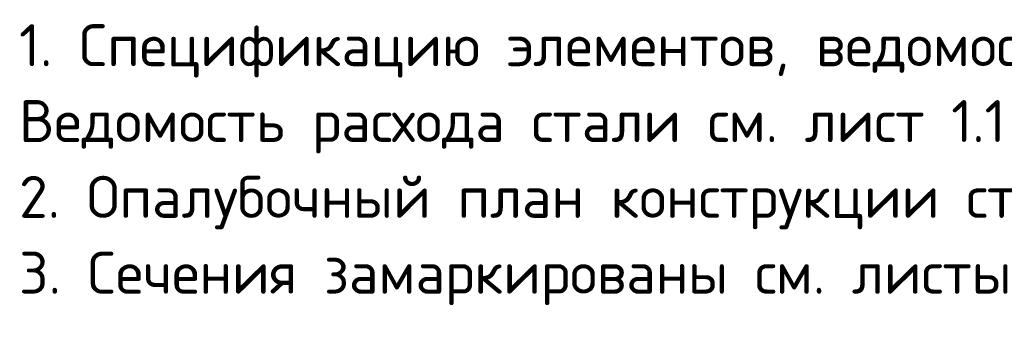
# Model space of a CAD drawing. Header units: millimetres. Extents: x 0 to 50400, y 0 to 35640.
# Tile 10 of 13: x 27605 to 35493, y 7318 to 9870. Entities that reach past the tile are written whole.
import ezdxf

# ---------------------------------------------------------------- set-up
doc = ezdxf.new("R2010")
doc.units = ezdxf.units.MM
doc.layers.add('Standard', color=7, linetype='Continuous', lineweight=25)

msp = doc.modelspace()

# ---------------------------------------------------------------- texts
at = {"layer": 'Standard', "color": 7, "linetype": 'Continuous', "lineweight": 13, "transparency": 33554687, "insert": (27600, 9833.6), "char_height": 336, "width": 12891.48, "attachment_point": 1, "line_spacing_factor": 1.084337}
msp.add_mtext('\\A1;{\\fISOCPEUR|i0|b0;\\H335.999994;\\W1.000000;\\C7;1. Спецификацию элементов, ведомость деталей см. лист 8}\\P{\\fISOCPEUR|i0|b0;\\H335.999994;\\W1.000000;\\C7;Ведомость расхода стали см. лист 1.1}\\P{\\fISOCPEUR|i0|b0;\\H335.999994;\\W1.000000;\\C7;2. Опалубочный план конструкции стен см. лист 2}\\P{\\fISOCPEUR|i0|b0;\\H335.999994;\\W1.000000;\\C7;3. Сечения замаркированы см. листы 3...6}\\P', dxfattribs=at)

doc.saveas('drawing.dxf')
